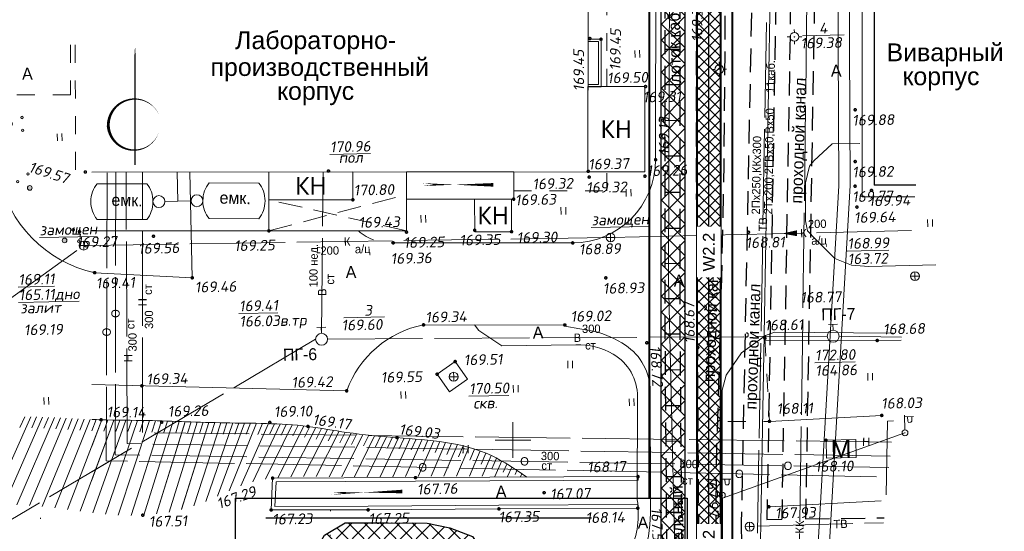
# Model space of a CAD drawing. Header units: millimetres. Extents: x 528565 to 529698, y -48331 to -46821.
# Tile 11 of 53: x 528760 to 528842, y -47313 to -47270. Entities that reach past the tile are written whole.
import ezdxf
from ezdxf.enums import TextEntityAlignment as Align

# ---------------------------------------------------------------- set-up
doc = ezdxf.new("R2010")
doc.units = ezdxf.units.MM
for name, pattern in [('DASHED2', [9.525, 6.35, -3.175]), ('LU023', [3, 2, -1]), ('LU024', [3, 1.5, -1.5]), ('LU1962', [2.1, 0.1, -2]), ('LU197', [9, 8, -1])]:
    doc.linetypes.add(name, pattern=pattern)
for name, color, linetype, lineweight in [('!ПОС_ограждение', 40, 'DASHED2', 40), ('!ПОС_траншея', 42, 'Continuous', 40), ('02 План', 7, 'Continuous', 25), ('_ПР_КЛ_10', 10, 'ОПС_W2', 30), ('ELEKTROSET_', 6, 'LU1191', 9), ('KANALIZACIA', 1, 'LU197', 13), ('MATERIALOPROWOD', 7, 'LU197', 13), ('OTMETKI', 7, 'Continuous', 13), ('setka', 5, 'Continuous', 0), ('TEXT', 7, 'Continuous', 13), ('TOPOGRAFIA', 7, 'Continuous', 13), ('WODOPROWOD', 150, 'LU197', 13), ('ZDANIA', 7, 'Continuous', 15), ('ГП ГП', 10, 'ОПС_W2', 30), ('Уличн.ограждение', 172, 'FENCELINE1', 50)]:
    doc.layers.add(name, color=color, linetype=linetype, lineweight=lineweight)
doc.layers.add('A_SEVER', color=7, linetype='Continuous')
doc.layers.add('Проходные каналы', color=7, linetype='Continuous')
doc.styles.add('R-131', font='trebuc.ttf')
doc.styles.add('SIMPLEX', font='arial.ttf')
doc.styles.add('SIMPLEX_K', font='txt')
doc.styles.get("Standard").update_dxf_attribs({"font": 'arial.ttf'})
doc.styles.add('Standard_k', font='simplex.shx', dxfattribs={"oblique": 10})
doc.styles.add('ОПС', font='arial.ttf')
doc.linetypes.add('FENCELINE1', pattern='A,6.35,-2.54,[133,ltypeshp.shx,S=2.54,R=0,X=-2.54,Y=0],-2.54,25.4', length=36.83)
doc.linetypes.add('g5_474_2b', pattern='A,1,-0.25,[33,GUGK_2005.shx,S=1,R=0,X=0,Y=0],-0.25,1', length=2.5)
doc.linetypes.add('LU1191', pattern='A,1,-2,0.29,[131,ltypeshp01.shx,S=1.3,R=180,X=0.923,Y=0.65],0.29,[131,ltypeshp01.shx,S=1.3,R=180,X=1.3,Y=0.65],5,[131,ltypeshp01.shx,S=1.3,R=0,X=-1.3,Y=-0.65],0.58,[131,ltypeshp01.shx,S=1.3,R=0,X=-1.3,Y=-0.65],-2,3', length=14.16)
doc.linetypes.add('LU1193', pattern='A,1,-2,[131,ltypeshp01.shx,S=1.3,R=180,X=1.3,Y=0.65],6,[131,ltypeshp01.shx,S=1.3,R=0,X=-1.3,Y=-0.65],-2,3', length=14)
doc.linetypes.add('LUTT008aa', pattern='A,2,[133,ltypeshp.shx,S=0.5,R=0,X=-1,Y=0],0,[130,ltypeshp.shx,S=0.5,R=0,X=-0.5,Y=0.5],-0.001,["*",Standard,S=1,R=0,X=-0.831,Y=-0.5],2', length=4.001)
doc.linetypes.add('ОПС_W2', pattern='A,10,-0.5,["W2",ОПС,S=1,R=0,X=0,Y=-0.5],-2.5', length=13)

# ---------------------------------------------------------------- blocks, each defined once
blk = doc.blocks.new('TSO_blok')
at = {"color": 0, "linetype": 'Continuous', "lineweight": 15}
for p, q in [((-0.75, 0), (-1.25, 0)), ((0, 0.75), (0, 1.25)), ((0, -0.75), (0, -1.25)), ((0.75, 0), (1.25, 0))]:
    blk.add_line(p, q, dxfattribs=at)
at = {"color": 0, "linetype": 'Continuous', "lineweight": 15, "const_width": 0.075}
blk.add_lwpolyline([(-0.0875, 0, 1), (0.0875, 0, 1)], format="xyb", close=True, dxfattribs=at)
at = {"color": 0, "linetype": 'Continuous', "lineweight": 15}
blk.add_circle((0, 0), 0.75, dxfattribs=at)
blk = doc.blocks.new('Pk_blok')
at = {"color": 0, "linetype": 'Continuous', "lineweight": 13, "const_width": 0.25}
blk.add_lwpolyline([(-0.175, 0, 1), (0.175, 0, 1)], format="xyb", close=True, dxfattribs=at)
blk = doc.blocks.new('PG_blok')
at = {"color": 0, "linetype": 'Continuous', "lineweight": 13}
for p, q in [((-0.75, 2), (0.75, 2)), ((0, 1), (0, 2))]:
    blk.add_line(p, q, dxfattribs=at)
blk.add_circle((0, 0), 1, dxfattribs=at)
blk = doc.blocks.new('KK_blok')
at = {"color": 0, "linetype": 'Continuous', "lineweight": 13}
for q in [(-0.75, 0), (0, 0.75), (0, -0.75), (0.75, 0)]:
    blk.add_line((0, 0), q, dxfattribs=at)
blk.add_circle((0, 0), 0.75, dxfattribs=at)
blk = doc.blocks.new('BSTB_blok')
at = {"color": 0, "linetype": 'Continuous', "lineweight": 13, "const_width": 0.095}
blk.add_lwpolyline([(-0.0525, 0, 1), (0.0525, 0, 1)], format="xyb", close=True, dxfattribs=at)
at = {"color": 0, "linetype": 'Continuous', "lineweight": 13}
blk.add_circle((0, 0), 0.5, dxfattribs=at)
blk = doc.blocks.new('U1101')
for p, q in [((0, 0.45), (0, 2.95)), ((0, 2.7), (1.5, 2.7)), ((0.5, 2.7), (0.5, 1.95)), ((0.5, 1.95), (0.65, 1.75)), ((0.65, 1.75), (1, 1.75)), ((1, 1.75), (1.2, 1.95)), ((1.2, 1.95), (1.2, 2.7))]:
    blk.add_line(p, q)
blk = doc.blocks.new('U401t')
at = {"layer": 'TOPOGRAFIA'}
for p, q in [((-0.4, 0), (-0.4, 1.2)), ((0.4, 0), (0.4, 1.2))]:
    blk.add_line(p, q, dxfattribs=at)
blk = doc.blocks.new('U095')
at = {"layer": 'TOPOGRAFIA'}
blk.add_lwpolyline([(1, -2.25), (9, -2.25, 0.444444), (9, 2.25), (1, 2.25, 0.444444)], format="xyb", close=True, dxfattribs=at)
blk = doc.blocks.new('Setka_blok')
at = {"color": 0, "linetype": 'Continuous', "lineweight": 0}
for p, q in [((0, -3), (0, 3)), ((-3, 0), (3, 0))]:
    blk.add_line(p, q, dxfattribs=at)
blk = doc.blocks.new('GC_SEVER1')
at = {"layer": 'ГП ГП', "color": 0, "linetype": 'ByBlock', "lineweight": 0}
for points in [[(0, 0, 0.5, 0.5, 0), (0, 25, 2, 0, 0), (0, 40, 0, 0, 0)], [(7, 22, 0, 0, 0), (8, 17, 0, 1, 0.8179), (-9, 13, 1, 0, 0.8179), (8, 11, 0, 0, 0)]]:
    blk.add_lwpolyline(points, format="xyseb", dxfattribs=at)
blk = doc.blocks.new('A$C7B8D562C')
at = {"layer": 'ELEKTROSET_', "flags": 128}
for points in [[(65.745, 166.427), (65.698, 140.753), (65.19, 91.475), (64.094, 29.688), (71.889, 29.902)], [(68.559, 0.442), (68.36, 25.937), (70.856, 69.126), (70.729, 92.776), (69.746, 154.045)], [(69.508, 0.442), (69.309, 25.972), (71.805, 69.16), (71.678, 92.81), (70.695, 154.08)]]:
    blk.add_lwpolyline(points, dxfattribs=at)
blk.add_lwpolyline([(8.017, 7.127), (42.803, 6.855, 0.359703), (57.245, 17.965), (57.288, 28.745), (56.536, 61.276), (56.686, 111.972), (56.584, 152.796), (56.3, 156.155), (73.839, 156.515)], format="xyb", dxfattribs=at)
at = {"layer": 'ELEKTROSET_', "linetype": 'LU1193', "flags": 128}
blk.add_lwpolyline([(60.932, 4.531), (61.051, 42.837), (76.409, 48.341)], dxfattribs=at)
at = {"layer": 'KANALIZACIA'}
for p, q in [((51.273, 64.769), (7.723, 64.103)), ((76.962, 65.357), (51.648, 64.775))]:
    blk.add_line(p, q, dxfattribs=at)
at = {"layer": 'KANALIZACIA', "flags": 128}
blk.add_lwpolyline([(68.58, 147.857), (68.404, 104.992), (67.886, 62.784), (67.22, 18.04), (67.324, 0.442)], dxfattribs=at)
at = {"layer": 'KANALIZACIA', "linetype": 'Continuous'}
blk.add_lwpolyline([(67.336, 65.133, 0.5, 0, 0), (66.086, 65.109, 0, 0, 0), (67.436, 65.135, 0, 0, 0)], format="xyseb", dxfattribs=at)
at = {"layer": 'MATERIALOPROWOD'}
for p, q in [((12.3, 48.356), (12.286, 70.297)), ((75.262, 47.562), (12.3, 48.356)), ((75.149, 46.379), (11.014, 47.434))]:
    blk.add_line(p, q, dxfattribs=at)
at = {"layer": 'MATERIALOPROWOD', "flags": 128}
for points in [[(9.308, 70.204), (9.234, 45.989), (74.982, 44.629)], [(75.058, 45.427), (9.997, 46.499), (10.047, 70.253)], [(11.014, 47.434), (10.903, 70.232)]]:
    blk.add_lwpolyline(points, dxfattribs=at)
at = {"layer": 'TOPOGRAFIA'}
for p, q in [((15.27, 67.831), (15.219, 70.28)), ((16.369, 67.853), (14.17, 67.808)), ((8.881, 49.434), (8.017, 47.178)), ((9.881, 49.412), (8.017, 44.359)), ((8.382, 49.45), (8.018, 48.519)), ((10.881, 49.399), (8.118, 41.615)), ((9.381, 49.422), (9.029, 48.486)), ((11.881, 49.387), (9.185, 41.503)), ((10.381, 49.405), (10.041, 48.464)), ((12.881, 49.37), (10.255, 41.423)), ((11.381, 49.393), (11.052, 48.449)), ((13.88, 49.345), (11.327, 41.391)), ((12.381, 49.38), (12.062, 48.432)), ((14.88, 49.314), (12.399, 41.417)), ((13.381, 49.359), (13.071, 48.408)), ((15.879, 49.279), (13.468, 41.511)), ((14.38, 49.33), (14.078, 48.377)), ((16.879, 49.243), (14.528, 41.673)), ((15.38, 49.296), (15.082, 48.342)), ((17.878, 49.211), (15.576, 41.903)), ((16.379, 49.261), (16.083, 48.306)), ((18.878, 49.185), (16.606, 42.201)), ((17.378, 49.227), (17.08, 48.272)), ((19.878, 49.167), (17.614, 42.568)), ((18.378, 49.197), (18.073, 48.245)), ((20.878, 49.155), (18.597, 42.999)), ((19.378, 49.175), (19.061, 48.226)), ((21.878, 49.14), (19.569, 43.452)), ((20.378, 49.161), (20.042, 48.219)), ((22.877, 49.117), (20.554, 43.877)), ((21.378, 49.148), (21.016, 48.216)), ((23.877, 49.077), (21.571, 44.219)), ((22.378, 49.13), (21.987, 48.21)), ((24.874, 49.014), (22.62, 44.44)), ((23.377, 49.1), (22.96, 48.191)), ((25.87, 48.919), (23.685, 44.569)), ((24.376, 49.049), (23.94, 48.149)), ((25.373, 48.971), (24.927, 48.076)), ((26.366, 48.858), (25.916, 47.966)), ((26.861, 48.788), (24.755, 44.637)), ((27.849, 48.631), (25.828, 44.66)), ((28.835, 48.468), (26.901, 44.656)), ((27.355, 48.711), (26.902, 47.82)), ((28.342, 48.549), (27.889, 47.657)), ((29.824, 48.32), (27.974, 44.641)), ((29.329, 48.391), (28.878, 47.498)), ((30.817, 48.197), (29.046, 44.63)), ((30.32, 48.255), (29.873, 47.361)), ((31.812, 48.095), (30.119, 44.626)), ((31.314, 48.144), (30.872, 47.247)), ((32.31, 48.05), (31.875, 47.15)), ((32.808, 48.008), (31.192, 44.628)), ((33.805, 47.93), (32.265, 44.634)), ((33.306, 47.969), (32.879, 47.064)), ((34.802, 47.853), (33.338, 44.643)), ((34.303, 47.892), (33.884, 46.984)), ((35.798, 47.768), (34.411, 44.655)), ((35.3, 47.812), (34.889, 46.901)), ((36.793, 47.662), (35.483, 44.668)), ((36.296, 47.718), (35.892, 46.803)), ((37.783, 47.526), (36.556, 44.68)), ((37.289, 47.599), (36.89, 46.681)), ((38.767, 47.347), (37.629, 44.691)), ((38.276, 47.442), (37.881, 46.524)), ((39.255, 47.237), (38.861, 46.318)), ((39.739, 47.113), (38.702, 44.697)), ((40.692, 46.811), (39.775, 44.697)), ((40.219, 46.971), (39.822, 46.053)), ((41.159, 46.632), (40.758, 45.716)), ((41.617, 46.432), (40.848, 44.689)), ((42.065, 46.21), (41.658, 45.297)), ((42.504, 45.97), (41.92, 44.673)), ((42.934, 45.716), (42.626, 45.034)), ((43.357, 45.449), (42.993, 44.651)), ((43.775, 45.175), (43.616, 44.828)), ((44.189, 44.895), (44.066, 44.625)), ((53.958, 44.657), (53.959, 44.357)), ((53.941, 41.998), (53.94, 42.298))]:
    blk.add_line(p, q, dxfattribs=at)
for points, format in [([(55.486, 103.673), (55.486, 103.673), (55.439, 71.319, -0.411977), (48.471, 64.318), (33.376, 64.323)], "xyb"), ([(8.017, 61.874, 0.006254), (8.273, 61.815), (16.476, 61.384), (16.276, 70.281)], "xyb"), ([(47.888, 57.399), (35.924, 57.423, 0.262663), (29.459, 51.873), (8.017, 52.417)], "xyb"), ([(43.644, 32.815), (42.623, 32.837), (42.597, 35.74), (48.227, 35.871), (49.792, 35.948, 0.286424), (53.342, 38.412, 0.139024), (53.9, 42.688), (53.918, 51.372, 0.266229), (51.87, 54.964, 0.144105), (48.732, 55.752), (42.505, 55.654), (40.578, 56.945), (40.222, 57.414)], "xyb"), ([(43.651, 32.815), (43.667, 34.366), (44.775, 34.699), (50.103, 34.774, 0.2139), (52.902, 36.077, 0.062848), (54.637, 38.679, 0.067734), (55.011, 42.536), (54.982, 51.853, 0.25009), (52.907, 55.713, 0.081568), (50.332, 56.877), (47.804, 57.327)], "xyb"), ([(61.024, 49.252), (61.012, 36.037, 0.192971), (62.102, 33.309), (71.083, 30.136)], "xyb"), ([(34.137, 43.402, 0.3, 0.05, 0), (31.434, 43.331, 0.6, 0, 0), (29.139, 43.27, 0, 0, 0)], "xyseb")]:
    blk.add_lwpolyline(points, format=format, dxfattribs=at)
at = {"layer": 'TOPOGRAFIA', "linetype": 'LU024'}
for points in [[(51.334, 77.473), (51.327, 89.542)], [(43.503, 68.695), (51.338, 68.699), (51.337, 70.299)]]:
    blk.add_lwpolyline(points, dxfattribs=at)
at = {"layer": 'TOPOGRAFIA', "flags": 128}
for points in [[(72.817, 88.08), (72.804, 68.191)], [(77.232, 68.186), (72.804, 68.192)], [(75.432, 49.337), (74.946, 49.32), (74.838, 43.122)]]:
    blk.add_lwpolyline(points, dxfattribs=at)
at = {"layer": 'TOPOGRAFIA', "lineweight": 30, "flags": 128}
for points in [[(73.816, 87.079), (73.805, 69.19)], [(77.327, 69.185), (73.805, 69.19)]]:
    blk.add_lwpolyline(points, dxfattribs=at)
at = {"layer": 'TOPOGRAFIA'}
for points in [[(49.731, 81.456), (50.846, 81.456), (50.848, 77.456), (49.734, 77.456)], [(49.732, 81.256), (50.646, 81.256), (50.648, 77.656), (49.733, 77.656)], [(78.995, 62.465), (73.373, 62.326), (71.913, 62.453), (70.506, 63.019), (68.886, 64.636), (68.197, 65.343), (68.055, 66.186), (68.043, 69.361), (68.39, 70.781), (68.742, 71.228), (70.285, 72.661), (72.61, 72.678)], [(61.024, 49.277), (61.038, 51.919), (61.382, 53.204), (62.668, 55.083), (64.689, 56.533), (65.429, 56.81), (75.42, 56.728)], [(76.082, 56.148), (74.076, 56.111), (64.64, 56.074)], [(53.941, 41.998), (42.265, 41.941), (31.26, 41.856), (23.111, 41.847), (23.232, 44.523), (35.246, 44.567), (53.958, 44.657)], [(53.94, 42.298), (42.263, 42.241), (31.259, 42.156), (23.425, 42.147), (23.519, 44.224), (35.247, 44.267), (53.959, 44.357)]]:
    blk.add_lwpolyline(points, dxfattribs=at)
for points in [[(22.92, 65.333), (22.917, 70.284), (34.484, 70.29), (34.486, 65.339)], [(43.503, 68.001), (43.502, 70.295), (34.484, 70.29), (34.485, 67.996)], [(38.584, 54.337), (37.065, 53.273), (38.098, 51.799), (39.617, 52.863)]]:
    blk.add_lwpolyline(points, close=True, dxfattribs=at)
at = {"layer": 'TOPOGRAFIA', "linetype": 'LUTT008aa', "lineweight": 20}
blk.add_lwpolyline([(8.017, 65.326), (22.92, 65.333)], dxfattribs=at)
at = {"layer": 'TOPOGRAFIA', "linetype": 'LU024'}
blk.add_lwpolyline([(33.376, 64.323, -0.195816), (30.442, 65.337, -0.195816)], format="xyb", dxfattribs=at)
at = {"layer": 'TOPOGRAFIA', "linetype": 'LU024', "flags": 128}
blk.add_lwpolyline([(64.628, 56.294), (65.014, 49.305), (61.024, 49.277)], dxfattribs=at)
at = {"layer": 'TOPOGRAFIA', "linetype": 'LUTT008aa', "lineweight": 20, "flags": 128}
for points in [[(74.454, 49.803), (65.014, 49.305)], [(64.963, 42.12), (74.403, 42.618)]]:
    blk.add_lwpolyline(points, dxfattribs=at)
at = {"layer": 'TOPOGRAFIA', "linetype": 'LU1962', "lineweight": 20}
blk.add_lwpolyline([(28.087, 41.852), (28.052, 31.164), (28.052, 31.164)], dxfattribs=at)
at = {"layer": 'TOPOGRAFIA'}
for centre in [(13.67, 67.798), (16.869, 67.863)]:
    blk.add_circle(centre, 0.5, dxfattribs=at)
blk.add_open_spline([(44.602, 44.612), (43.64, 45.273), (40.433, 47.477), (34.936, 47.824), (29.775, 48.257), (24.993, 49.191), (19.368, 49.097), (13.582, 49.4), (9.844, 49.398), (8.28, 49.454), (8.017, 49.464)], degree=3, knots=[0, 0, 0, 0, 3.466281, 11.562768, 15.805545, 19.114148, 26.122523, 32.599197, 36.519183, 37.311915, 37.311915, 37.311915, 37.311915], dxfattribs=at)
at = {"layer": 'WODOPROWOD'}
for p, q in [((64.923, 91.877), (64.006, 39.888)), ((27.352, 56.716), (27.485, 70.286)), ((27.847, 56.219), (69.868, 56.467)), ((70.868, 56.463), (76.106, 56.393)), ((26.847, 56.214), (8.017, 45.057)), ((64.016, 40.486), (74.613, 40.769))]:
    blk.add_line(p, q, dxfattribs=at)
at = {"layer": 'ZDANIA'}
blk.add_lwpolyline([(8.017, 70.277), (49.737, 70.298), (49.945, 166.427)], dxfattribs=at)
for points in [[(49.737, 70.298), (54.529, 70.301), (54.525, 77.474), (49.734, 77.472)], [(29.979, 67.949), (29.978, 70.288), (22.917, 70.284), (22.918, 67.946)], [(43.321, 65.263), (43.32, 68), (40.222, 67.999), (40.224, 65.261)], [(69.803, 46.214), (69.772, 47.714), (72.271, 47.765), (72.302, 46.265)]]:
    blk.add_lwpolyline(points, close=True, dxfattribs=at)
at = {"layer": 'ZDANIA', "lineweight": 13}
blk.add_lwpolyline([(41.789, 69.205, 0.3, 0.05, 0), (39.084, 69.215, 0.6, 0, 0), (36.789, 69.224, 0, 0, 0)], format="xyseb", dxfattribs=at)
at = {"layer": 'ZDANIA', "linetype": 'LU023', "flags": 128}
for points in [[(34.486, 65.339), (22.918, 67.946)], [(22.92, 65.333), (34.485, 68.398)]]:
    blk.add_lwpolyline(points, dxfattribs=at)
at = {"layer": 'Проходные каналы', "linetype": 'LU023'}
for p, q in [((63.675, 92.673), (62.644, 40.815)), ((65.647, 90.709), (64.796, 41.05)), ((66.898, 90.732), (66.047, 41.073)), ((68.899, 90.77), (68.048, 41.111)), ((62.644, 40.815), (62.943, 0.442)), ((64.796, 41.05), (66.047, 41.073)), ((68.048, 41.111), (74.653, 41.184))]:
    blk.add_line(p, q, dxfattribs=at)
at = {"layer": 'Проходные каналы', "linetype": 'LU023', "flags": 128}
for points in [[(59.355, 0.442), (59.155, 28.238), (59.04, 45.183), (58.891, 67.426), (58.879, 83.173), (58.891, 97.739), (58.919, 105.614), (58.945, 131.654), (59.029, 146.873)], [(60.809, 0.442), (60.763, 9.204), (60.653, 23.684), (60.517, 41.487), (60.58, 46.838), (60.951, 58.948), (61.2, 70.909), (61.341, 89.209), (61.553, 113.565), (61.718, 138.541), (61.772, 146.857)], [(56.404, 23.211), (56.384, 38.925), (56.245, 57.198), (56.238, 90.714), (56.275, 121.457), (56.309, 134.722)], [(57.668, 23.174), (57.647, 38.888), (57.509, 57.161), (57.502, 90.677), (57.538, 121.42), (57.573, 134.685)], [(56.254, 80.624), (57.504, 80.632)], [(56.247, 77.65), (57.504, 77.658)], [(56.255, 74.633), (57.505, 74.641)], [(56.25, 71.642), (57.506, 71.65)], [(56.264, 68.591), (57.506, 68.599)], [(56.247, 65.565), (57.507, 65.573)], [(56.246, 62.596), (57.508, 62.604)], [(56.241, 59.641), (57.508, 59.648)], [(56.263, 56.664), (57.512, 56.672)], [(56.276, 53.653), (57.535, 53.661)], [(56.307, 50.643), (57.558, 50.651)], [(56.327, 47.65), (57.581, 47.658)], [(56.347, 44.651), (57.604, 44.659)], [(56.387, 41.667), (57.626, 41.675)]]:
    blk.add_lwpolyline(points, dxfattribs=at)
at = {"layer": 'A_SEVER', "linetype": 'ByBlock', "lineweight": 0, "xscale": 0.2499999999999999, "yscale": 0.2499999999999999, "zscale": 0.2499999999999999, "rotation": 0.0002104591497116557}
blk.add_blockref('GC_SEVER1', (11.663, 70.88), dxfattribs=at)
at = {"layer": 'OTMETKI', "linetype": 'Continuous'}
for p, xscale, yscale, zscale, rotation in [((49.914, 81.514), 0.50000486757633, 0.50000486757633, 0.50000486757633, 1.173488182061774), ((50.846, 81.456), 0.50000486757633, 0.50000486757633, 0.50000486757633, 1.173488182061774), ((54.593, 77.474), 0.5000048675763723, 0.5000048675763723, 0.5000048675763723, 250.9950757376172), ((72.221, 75.52), 0.5000048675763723, 0.5000048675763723, 0.5000048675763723, 250.9950757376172), ((55.439, 71.319), 0.50000486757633, 0.50000486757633, 0.50000486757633, 1.173488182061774), ((72.221, 71.165), 0.5000048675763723, 0.5000048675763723, 0.5000048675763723, 250.9950757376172), ((27.929, 70.369), 0.50000486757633, 0.50000486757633, 0.50000486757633, 1.173488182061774), ((49.773, 70.344), 0.50000486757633, 0.50000486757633, 0.50000486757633, 1.173488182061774), ((49.854, 69.86), 0.5000048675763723, 0.5000048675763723, 0.5000048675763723, 250.9950757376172), ((54.542, 69.934), 0.5000048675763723, 0.5000048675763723, 0.5000048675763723, 250.9950757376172), ((72.212, 69.094), 0.5000048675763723, 0.5000048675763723, 0.5000048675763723, 250.9950757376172), ((73.593, 68.74), 0.5000048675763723, 0.5000048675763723, 0.5000048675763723, 250.9950757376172), ((29.979, 67.949), 0.5000048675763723, 0.5000048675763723, 0.5000048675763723, 250.9950757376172), ((43.503, 68.001), 0.5000048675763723, 0.5000048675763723, 0.5000048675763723, 250.9950757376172), ((72.367, 67.335), 0.5000048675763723, 0.5000048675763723, 0.5000048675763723, 250.9950757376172), ((22.92, 65.333), 0.5000048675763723, 0.5000048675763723, 0.5000048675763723, 250.9950757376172), ((34.486, 65.231), 0.5000048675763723, 0.5000048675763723, 0.5000048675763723, 250.9950757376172), ((40.224, 65.389), 0.5000048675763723, 0.5000048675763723, 0.5000048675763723, 250.9950757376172), ((43.321, 65.263), 0.5000048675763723, 0.5000048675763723, 0.5000048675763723, 250.9950757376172), ((13.213, 64.879), 0.50000486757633, 0.50000486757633, 0.50000486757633, 1.173488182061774), ((63.245, 65.216), 0.5000048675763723, 0.5000048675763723, 0.5000048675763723, 250.9950757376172), ((33.376, 64.323), 0.50000486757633, 0.50000486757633, 0.50000486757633, 1.173488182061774), ((48.471, 64.318), 0.50000486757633, 0.50000486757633, 0.50000486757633, 1.173488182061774), ((8.273, 61.815), 0.50000486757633, 0.50000486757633, 0.50000486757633, 1.173488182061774), ((16.476, 61.384), 0.50000486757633, 0.50000486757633, 0.50000486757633, 1.173488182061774), ((51.25, 61.376), 0.5000048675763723, 0.5000048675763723, 0.5000048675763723, 250.9950757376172), ((35.924, 57.423), 0.50000486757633, 0.50000486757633, 0.50000486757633, 1.173488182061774), ((47.802, 57.415), 0.50000486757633, 0.50000486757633, 0.50000486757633, 1.173488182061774), ((64.628, 56.294), 0.50000486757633, 0.50000486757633, 0.50000486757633, 1.173488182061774), ((54.694, 55.916), 0.50000486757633, 0.50000486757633, 0.50000486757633, 1.173488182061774), ((58.985, 55.514), 0.50000486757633, 0.50000486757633, 0.50000486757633, 1.173488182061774), ((74.076, 56.111), 0.50000486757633, 0.50000486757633, 0.50000486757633, 1.173488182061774), ((38.584, 54.337), 0.50000486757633, 0.50000486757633, 0.50000486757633, 1.173488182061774), ((37.065, 53.273), 0.50000486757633, 0.50000486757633, 0.50000486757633, 1.173488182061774), ((12.239, 52.293), 0.50000486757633, 0.50000486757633, 0.50000486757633, 1.173488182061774), ((29.459, 51.873), 0.50000486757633, 0.50000486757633, 0.50000486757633, 1.173488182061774), ((74.454, 49.803), 0.50000486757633, 0.50000486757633, 0.50000486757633, 1.173488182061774), ((8.806, 49.437), 0.50000486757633, 0.50000486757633, 0.50000486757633, 1.173488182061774), ((13.906, 49.239), 0.50000486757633, 0.50000486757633, 0.50000486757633, 1.173488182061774), ((22.995, 49.215), 0.50000486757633, 0.50000486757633, 0.50000486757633, 1.173488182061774), ((26.201, 48.88), 0.50000486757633, 0.50000486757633, 0.50000486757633, 1.173488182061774), ((65.014, 49.305), 0.50000486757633, 0.50000486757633, 0.50000486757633, 1.173488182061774), ((33.691, 47.939), 0.50000486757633, 0.50000486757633, 0.50000486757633, 1.173488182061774), ((69.772, 47.714), 0.50000486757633, 0.50000486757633, 0.50000486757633, 1.173488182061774), ((35.246, 44.567), 0.50000486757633, 0.50000486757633, 0.50000486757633, 1.173488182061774), ((53.958, 44.657), 0.50000486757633, 0.50000486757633, 0.50000486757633, 1.173488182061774), ((23.232, 44.523), 0.50000486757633, 0.50000486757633, 0.50000486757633, 1.173488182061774), ((46.064, 43.304), 0.50000486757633, 0.50000486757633, 0.50000486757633, 1.173488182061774), ((64.963, 42.12), 0.50000486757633, 0.50000486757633, 0.50000486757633, 1.173488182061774), ((12.312, 41.413), 0.50000486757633, 0.50000486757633, 0.50000486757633, 1.173488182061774), ((23.111, 41.847), 0.50000486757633, 0.50000486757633, 0.50000486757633, 1.173488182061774), ((31.26, 41.856), 0.50000486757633, 0.50000486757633, 0.50000486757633, 1.173488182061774), ((42.265, 41.941), 0.50000486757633, 0.50000486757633, 0.50000486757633, 1.173488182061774), ((53.941, 41.998), 0.50000486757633, 0.50000486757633, 0.50000486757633, 1.173488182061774)]:
    blk.add_blockref('Pk_blok', p, dxfattribs=dict(at, xscale=xscale, yscale=yscale, zscale=zscale, rotation=rotation))
at = {"layer": 'setka', "lineweight": -2, "xscale": 0.5, "yscale": 0.5, "zscale": 0.5}
blk.add_blockref('Setka_blok', (43.434, 47.728), dxfattribs=at)
at = {"layer": 'TOPOGRAFIA', "linetype": 'Continuous', "xscale": 0.50000486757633, "yscale": 0.50000486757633, "zscale": 0.50000486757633, "rotation": 1.173488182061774}
for name, p in [('TSO_blok', (67.114, 81.658)), ('TSO_blok', (60.783, 78.917)), ('KK_blok', (51.648, 64.774)), ('KK_blok', (77.246, 61.522)), ('PG_blok', (27.347, 56.216)), ('PG_blok', (70.368, 56.47)), ('KK_blok', (38.458, 53.055)), ('BSTB_blok', (76.409, 48.341)), ('BSTB_blok', (61.046, 43.087)), ('KK_blok', (63.346, 40.45))]:
    blk.add_blockref(name, p, dxfattribs=at)
at = {"layer": 'TOPOGRAFIA'}
for name, p, xscale, yscale, zscale, rotation in [('U401t', (53.908, 79.925), 0.50000486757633, 0.50000486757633, 0.50000486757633, 1.173488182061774), ('U095', (7.947, 67.799), 0.5223094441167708, 0.6666731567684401, 1.00000973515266, 359.8734507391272), ('U095', (17.369, 67.867), 0.5223094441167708, 0.6666731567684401, 1.00000973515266, 359.8734507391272), ('U401t', (53.174, 68.237), 0.50000486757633, 0.50000486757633, 0.50000486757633, 1.173488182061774), ('U401t', (47.688, 66.719), 0.50000486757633, 0.50000486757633, 0.50000486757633, 1.173488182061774), ('U401t', (35.91, 66.045), 0.50000486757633, 0.50000486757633, 0.50000486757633, 1.173488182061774), ('U401t', (78.526, 65.688), 0.50000486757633, 0.50000486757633, 0.50000486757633, 1.173488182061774), ('U401t', (48.257, 53.788), 0.50000486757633, 0.50000486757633, 0.50000486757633, 1.173488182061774), ('U401t', (73.484, 52.76), 0.50000486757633, 0.50000486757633, 0.50000486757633, 1.173488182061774), ('U401t', (43.679, 51.75), 0.50000486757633, 0.50000486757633, 0.50000486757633, 1.173488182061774), ('U401t', (34.23, 51.22), 0.50000486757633, 0.50000486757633, 0.50000486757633, 1.173488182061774), ('U401t', (53.429, 50.614), 0.50000486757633, 0.50000486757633, 0.50000486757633, 1.173488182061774), ('U1101', (76.409, 48.341), 0.50000486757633, 0.50000486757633, 0.50000486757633, 1.173488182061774), ('U1101', (61.046, 43.087), 0.50000486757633, 0.50000486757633, 0.50000486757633, 1.173488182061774)]:
    blk.add_blockref(name, p, dxfattribs=dict(at, xscale=xscale, yscale=yscale, zscale=zscale, rotation=rotation))
at = {"layer": 'ELEKTROSET_', "linetype": 'Continuous', "lineweight": 13, "style": 'SIMPLEX_K'}
blk.add_text('11каб.', height=0.7, rotation=88.9894, dxfattribs=at).set_placement((65.425, 76.933))
at = {"layer": 'KANALIZACIA', "linetype": 'Continuous', "lineweight": 13, "style": 'SIMPLEX_K'}
for s, rotation, p in [('200', 1.31793, (68.256, 65.553)), ('а/ц', 1.31793, (68.535, 64.161)), ('200', 0.87605, (27.26, 63.315)), ('а/ц', 0.87605, (30.156, 63.444))]:
    blk.add_text(s, height=0.7, rotation=rotation, dxfattribs=at).set_placement(p)
for s, rotation, p in [('К', 1.31793, (67.87, 65.148)), ('К', 0.87605, (29.498, 64.436)), ('КК', 89.1466, (67.553, 40.412))]:
    blk.add_text(s, height=0.7, rotation=rotation, dxfattribs=at).set_placement(p, align=Align.MIDDLE)
at = {"layer": 'KANALIZACIA', "linetype": 'Continuous', "lineweight": 13, "style": 'Standard_k', "oblique": 10}
blk.add_text('163.72', height=0.9, rotation=1.17349, dxfattribs=at).set_placement((71.603, 62.517))
at = {"layer": 'MATERIALOPROWOD', "linetype": 'Continuous', "lineweight": 13, "style": 'SIMPLEX_K'}
for s, rotation, p in [('ст', 90.03726, (13.089, 59.945)), ('ст', 90.28029, (11.614, 57.059)), ('300', 90.03726, (13.184, 57.079)), ('300', 90.28029, (11.8, 55.187)), ('300', 359.05581, (45.783, 46.051)), ('ст', 359.05581, (45.824, 45.241)), ('300', 358.81498, (57.437, 45.388)), ('ст', 358.81498, (57.655, 43.985))]:
    blk.add_text(s, height=0.7, rotation=rotation, dxfattribs=at).set_placement(p)
for s, rotation, p in [('Н', 90.03726, (12.293, 59.326)), ('О', 89.87896, (10.022, 58.376)), ('О', 89.82377, (9.273, 56.816)), ('Н', 90.28029, (11.086, 54.625)), ('Н', 359.27752, (73.15, 47.588)), ('Н', 359.0578, (39.465, 46.966)), ('О', 359.05581, (44.413, 45.941)), ('О', 358.81498, (35.854, 45.438)), ('О', 359.05581, (66.565, 45.567)), ('О', 358.81498, (62.474, 44.887))]:
    blk.add_text(s, height=0.7, rotation=rotation, dxfattribs=at).set_placement(p, align=Align.MIDDLE)
at = {"layer": 'OTMETKI', "style": 'Standard_k', "oblique": 10}
for s, rotation, p in [('169.38', 89.65143, (58.476, 81.246)), ('4', 1.17349, (69.174, 82.831)), ('169.45', 89.12634, (51.579, 78.838)), ('%%o169.38', 1.17349, (67.616, 81.568)), ('169.45', 90.33029, (48.537, 77.085)), ('169.50', 1.17349, (51.344, 78.645)), ('169.31', 1.17349, (54.335, 77.034)), ('169.13', 89.81655, (55.701, 71.684)), ('169.88', 1.17349, (71.964, 75.08)), ('%%u170.96', 1.17349, (28.048, 72.844)), ('пол', 1.17349, (28.776, 71.937)), ('169.37', 1.17349, (49.762, 71.384)), ('169.26', 1.17349, (54.671, 70.832)), ('169.82', 1.17349, (71.963, 70.725)), ('169.32', 1.17349, (45.069, 69.722)), ('170.80', 1.17349, (30.042, 69.202)), ('169.32', 1.17349, (49.597, 69.419)), ('169.77', 1.17349, (71.955, 68.654)), ('169.63', 1.17349, (43.606, 68.375)), ('169.94', 1.17349, (73.336, 68.3)), ('169.43', 1.17349, (30.444, 66.483)), ('%%uзамощен', 1.17349, (50.035, 66.685)), ('169.64', 1.17349, (72.11, 66.895)), ('169.25', 1.17349, (19.974, 64.526)), ('169.25', 1.17349, (34.229, 64.79)), ('169.35', 1.17349, (38.934, 64.991)), ('169.30', 1.17349, (43.747, 65.205)), ('168.81', 1.17349, (62.988, 64.776)), ('%%u168.99', 1.17349, (71.558, 64.712)), ('169.56', 1.17349, (11.908, 64.299)), ('168.89', 1.17349, (48.973, 64.228)), ('169.36', 1.17349, (33.147, 63.449)), ('169.41', 1.17349, (8.358, 61.385)), ('169.46', 1.17349, (16.681, 61.047)), ('168.93', 1.17349, (50.993, 60.936)), ('168.77', 1.17349, (67.594, 60.172)), ('%%u169.41', 1.17349, (20.398, 59.457)), ('3', 1.17349, (30.931, 59.09)), ('168.67', 90.65222, (57.843, 55.874)), ('169.34', 1.17349, (36.068, 58.511)), ('169.02', 1.17349, (48.279, 58.58)), ('%%o169.60', 1.17349, (29.02, 57.843)), ('168.61', 1.17349, (64.579, 57.838)), ('168.68', 1.17349, (74.554, 57.508)), ('168.72', 273.3363, (55.873, 55.698)), ('169.51', 1.17349, (39.295, 54.919)), ('%%u172.80', 1.17349, (68.828, 55.318)), ('169.34', 1.17349, (12.604, 53.309)), ('169.42', 1.17349, (24.805, 53.028)), ('169.55', 1.17349, (32.315, 53.454)), ('%%u170.50', 1.17349, (39.745, 52.504)), ('168.03', 1.17349, (74.393, 51.261)), ('169.14', 359.32734, (9.278, 50.552)), ('169.26', 1.17349, (14.402, 50.597)), ('169.10', 1.17349, (23.323, 50.563)), ('скв.', 1.17349, (40.099, 51.274)), ('168.11', 1.17349, (65.594, 50.813)), ('169.17', 351.96967, (26.665, 49.929)), ('169.03', 353.42642, (33.927, 49.097)), ('168.17', 1.17349, (49.667, 45.902)), ('168.10', 1.17349, (68.818, 45.946)), ('167.29', 19.49981, (18.436, 42.753)), ('167.76', 1.17349, (35.361, 44.04)), ('167.97', 272.429, (60.615, 44.766)), ('167.07', 1.17349, (46.557, 43.633)), ('167.23', 1.17349, (23.192, 41.509)), ('167.25', 1.17349, (31.287, 41.553)), ('167.35', 1.17349, (42.223, 41.695)), ('168.14', 1.17349, (49.542, 41.638)), ('167.58', 272.35561, (55.961, 42.073)), ('167.93', 1.17349, (65.465, 42.03)), ('167.51', 1.17349, (12.814, 41.323))]:
    blk.add_text(s, height=0.9, rotation=rotation, dxfattribs=at).set_placement(p, align=Align.TOP_LEFT)
at = {"layer": 'TEXT', "style": 'SIMPLEX_K'}
for s, height, rotation, p in [('проходной канал', 1.00001, 88.2101, (67.771, 67.618)), ('А', 1, 1.17349, (70.183, 78.299)), ('емк.', 1, 358.86882, (9.672, 67.441)), ('емк.', 1, 358.86882, (18.763, 67.627)), ('проходной канал', 1.00001, 88.2101, (60.41, 52.592)), ('А', 1, 1.17349, (29.385, 61.357)), ('А', 1, 1.17349, (56.969, 60.642)), ('проходной канал', 1.00001, 88.2101, (63.931, 50.284)), ('ПГ-7', 1, 1.17349, (69.378, 57.798)), ('А', 1, 1.17349, (45.118, 56.267)), ('ПГ-6', 1, 1.17349, (24.112, 54.405)), ('А', 1, 1.17349, (42.01, 42.892)), ('А', 1, 1.17349, (53.938, 40.278))]:
    blk.add_text(s, height=height, rotation=rotation, dxfattribs=at).set_placement(p)
at = {"layer": 'WODOPROWOD', "linetype": 'Continuous', "lineweight": 13, "style": 'SIMPLEX_K'}
for s, height, rotation, p in [('2Тх200,2ГВх50,Вх50', 0.70001, 88.9894, (65.24, 66.714)), ('2Пх250,ККх300', 0.70001, 88.9894, (64.208, 66.711)), ('100 нед.', 0.7, 89.44167, (27.004, 60.572)), ('ст', 0.7, 89.44167, (28.404, 60.805)), ('300', 0.7, 0.33841, (49.251, 56.741)), ('ст', 0.7, 0.33841, (49.506, 55.345))]:
    blk.add_text(s, height=height, rotation=rotation, dxfattribs=at).set_placement(p)
for s, rotation, p in [('ТВ', 88.9894, (64.464, 65.883)), ('В', 89.44167, (27.397, 60.172)), ('В', 0.33841, (48.858, 56.343)), ('ТВ', 1.54661, (70.988, 40.674))]:
    blk.add_text(s, height=0.7, rotation=rotation, dxfattribs=at).set_placement(p, align=Align.MIDDLE)
at = {"layer": 'WODOPROWOD', "linetype": 'Continuous', "lineweight": 13, "style": 'Standard_k', "oblique": 10}
for s, p in [('166.03в.тр', (20.443, 57.262)), ('164.86', (68.873, 53.123))]:
    blk.add_text(s, height=0.9, rotation=1.17349, dxfattribs=at).set_placement(p)
at = {"layer": 'ZDANIA', "lineweight": 13, "style": 'SIMPLEX'}
for s, height, rotation, p in [('Лабораторно-', 1.50001, 0.02973, (26.85, 81.379)), ('Виварный', 1.5, 0.05327, (79.78, 80.359)), ('производственный', 1.50001, 0.02973, (27.194, 79.122)), ('корпус', 1.5, 0.05327, (79.437, 78.343)), ('корпус', 1.5, 0.02973, (26.851, 77.107))]:
    blk.add_text(s, height=height, rotation=rotation, dxfattribs=at).set_placement(p, align=Align.MIDDLE_CENTER)
at = {"layer": 'ZDANIA', "lineweight": 13}
for s, rotation, style, p in [('КН', 0.02973, 'R-131', (52.131, 73.886)), ('КН', 0.02973, 'R-131', (26.448, 69.117)), ('КН', 0.02973, 'R-131', (41.772, 66.631)), ('М', 1.17349, 'SIMPLEX', (71.037, 46.989))]:
    blk.add_text(s, height=1.5, rotation=rotation, dxfattribs=dict(at, style=style)).set_placement(p, align=Align.MIDDLE)
at = {"layer": 'Проходные каналы', "style": 'SIMPLEX_K'}
for p in [(57.583, 77.769), (57.931, 33.332)]:
    blk.add_text('лоток кабельный', height=1.00001, rotation=91.23505, dxfattribs=at).set_placement(p)
blk = doc.blocks.new('U400')
h = blk.add_hatch(color=256)
h.paths.add_polyline_path([(-0.4, 0, 1), (0.4, 0, 1)])
h.paths.add_polyline_path([(-2.08, 1.31, 1), (-1.68, 1.31, 1)])
h.paths.add_polyline_path([(-0.22, 2.39, 1), (0.18, 2.39, 1)])
for centre, radius in [((-0.02, 2.39), 0.2), ((-1.88, 1.31), 0.2), ((0, 0), 0.4)]:
    blk.add_circle(centre, radius)

msp = doc.modelspace()

# ---------------------------------------------------------------- hatches: boundary and pattern name
at = {"layer": '!ПОС_траншея', "lineweight": 0}
h = msp.add_hatch(dxfattribs=at)
h.set_pattern_fill('ANSI37', color=256, scale=0.2)
edge = h.paths.add_edge_path()
edge.add_line((528807.572, -47331.703), (528818.581, -47331.703))
edge.add_line((528818.581, -47331.703), (528818.581, -47207.728))
edge.add_line((528818.581, -47207.728), (528816.581, -47207.727))
edge.add_line((528816.581, -47207.727), (528816.581, -47329.703))
edge.add_line((528816.581, -47329.703), (528807.572, -47329.703))
edge.add_line((528807.572, -47331.703), (528807.573, -47329.703))
at = {"layer": '!ПОС_траншея', "lineweight": 0, "true_color": 0xcd2027}
h = msp.add_hatch(dxfattribs=at)
h.set_pattern_fill('ANSI37', color=242, scale=0.2)
edge = h.paths.add_edge_path()
edge.add_line((528818.581, -47209.23), (528818.581, -47208.226))
edge.add_line((528818.581, -47208.226), (528831.5, -47208.226))
edge.add_line((528818.581, -47209.23), (528831.499, -47209.246))
edge.add_line((528831.5, -47208.226), (528831.499, -47209.246))
edge = h.paths.add_edge_path()
edge.add_line((528775.247, -47323.039), (528776.247, -47323.039))
edge.add_line((528775.247, -47323.028), (528775.247, -47324.388))
edge.add_line((528775.247, -47324.388), (528797.271, -47331.787))
edge.add_line((528797.271, -47331.787), (528797.271, -47330.732))
edge.add_line((528797.271, -47330.732), (528776.247, -47323.669))
edge.add_line((528776.247, -47323.669), (528776.247, -47323.028))
h.paths.add_polyline_path([(528807.255, -47339.538), (528808.191, -47339.187), (528815.908, -47359.759), (528814.971, -47360.11)])
h = msp.add_hatch()
h.set_pattern_fill('ANSI37', color=6, scale=0.3)
h.set_pattern_definition([(45, (-0.0129, 0.0273), (-0.673519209, 0.673519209), []), (135, (-0.0129, 0.0273), (-0.673519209, -0.673519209), [])])
h.paths.add_polyline_path([(528808.506, -47328.675), (528808.506, -47326.675), (528813.568, -47326.675), (528813.568, -47204.698), (528828.867, -47204.707), (528828.866, -47206.707), (528815.568, -47206.699), (528815.568, -47328.675)])
h = msp.add_hatch()
h.set_pattern_fill('ANSI37', color=6, scale=0.3)
h.set_pattern_definition([(45, (-177.05475, 2.3339), (-0.673519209, 0.673519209), []), (135, (-177.05475, 2.3339), (-0.673519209, -0.673519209), [])])
h.paths.add_polyline_path([(528784.439, -47314.676), (528785.259, -47313.248), (528787.005, -47312.211), (528790.615, -47312.222), (528793.885, -47312.232), (528795.807, -47312.643), (528797.704, -47313.354), (528798.81, -47314.985), (528799.047, -47317.17), (528797.546, -47318.354), (528794.859, -47319.012), (528792.594, -47319.012), (528787.444, -47318.321), (528784.93, -47317.933), (528784.21, -47317.079)])

# ---------------------------------------------------------------- linework, layer by layer
at = {"layer": '!ПОС_ограждение', "linetype": 'FENCELINE1', "ltscale": 0.1, "flags": 128}
for points in [[(528812.581, -47310.139), (528812.581, -47203.725), (528831.5, -47203.735)], [(528815.765, -47332.703), (528819.581, -47332.703), (528819.581, -47210.231), (528831.498, -47210.246)]]:
    msp.add_lwpolyline(points, dxfattribs=at)
at = {"layer": '!ПОС_траншея'}
msp.add_lwpolyline([(528807.572, -47331.703), (528818.581, -47331.703), (528818.581, -47207.728), (528816.581, -47207.727), (528816.581, -47329.703), (528807.572, -47329.703)], dxfattribs=at)
at = {"color": 6, "lineweight": 30}
for points in [[(528808.519, -47326.703), (528813.581, -47326.703), (528813.581, -47204.725), (528828.88, -47204.735)], [(528808.519, -47328.703), (528815.581, -47328.703), (528815.581, -47206.726), (528828.879, -47206.735)], [(528784.439, -47314.676), (528785.259, -47313.248), (528787.005, -47312.211), (528790.615, -47312.222), (528793.885, -47312.232), (528795.807, -47312.643), (528797.704, -47313.354), (528798.81, -47314.985), (528799.047, -47317.17), (528797.546, -47318.354), (528794.859, -47319.012), (528792.594, -47319.012), (528787.444, -47318.321), (528784.93, -47317.933), (528784.21, -47317.079), (528784.439, -47314.676)]]:
    msp.add_lwpolyline(points, dxfattribs=at)
msp.add_lwpolyline([(528807.729, -47311.824), (528780.334, -47311.824)])
at = {"layer": '_ПР_КЛ_10', "linetype": 'ByBlock'}
msp.add_lwpolyline([(528807.572, -47330.703), (528817.581, -47330.703), (528817.581, -47208.728), (528831.5, -47208.736)], dxfattribs=at)
at = {"layer": 'KANALIZACIA'}
msp.add_line((528728.712, -47315.003), (528764.712, -47289.103), dxfattribs=at)
at = {"layer": 'MATERIALOPROWOD'}
msp.add_line((528769.969, -47304.626), (528769.955, -47282.685), dxfattribs=at)
at = {"layer": 'MATERIALOPROWOD', "flags": 128}
msp.add_lwpolyline([(528768.683, -47305.547), (528768.572, -47282.749)], dxfattribs=at)
at = {"layer": 'TOPOGRAFIA', "linetype": 'LU024'}
msp.add_line((528764.309, -47272.005), (528764.315, -47282.661), dxfattribs=at)
at = {"layer": 'TOPOGRAFIA'}
for p, q in [((528772.938, -47285.151), (528772.888, -47282.701)), ((528774.038, -47285.128), (528771.839, -47285.173)), ((528760.556, -47303.291), (528757.242, -47310.761)), ((528761.555, -47303.322), (528758.313, -47310.71)), ((528762.554, -47303.365), (528759.386, -47310.709)), ((528760.056, -47303.282), (528759.649, -47304.195)), ((528763.553, -47303.415), (528760.458, -47310.757)), ((528761.056, -47303.305), (528760.652, -47304.219)), ((528764.552, -47303.465), (528761.527, -47310.844)), ((528762.055, -47303.342), (528761.656, -47304.259)), ((528765.551, -47303.511), (528762.594, -47310.96)), ((528763.054, -47303.389), (528762.661, -47304.309)), ((528766.55, -47303.547), (528763.658, -47311.094)), ((528764.052, -47303.44), (528763.669, -47304.364)), ((528765.051, -47303.489), (528764.677, -47304.417)), ((528767.55, -47303.569), (528764.722, -47311.233)), ((528766.05, -47303.531), (528765.687, -47304.462)), ((528768.55, -47303.583), (528765.787, -47311.366)), ((528767.05, -47303.559), (528766.698, -47304.495)), ((528769.55, -47303.594), (528766.854, -47311.478)), ((528768.05, -47303.577), (528767.71, -47304.517)), ((528770.55, -47303.611), (528767.923, -47311.558)), ((528769.05, -47303.588), (528768.721, -47304.533)), ((528771.549, -47303.636), (528768.996, -47311.59)), ((528770.05, -47303.602), (528769.731, -47304.55)), ((528772.549, -47303.668), (528770.068, -47311.564)), ((528771.05, -47303.622), (528770.74, -47304.573)), ((528773.548, -47303.703), (528771.137, -47311.47)), ((528772.049, -47303.651), (528771.746, -47304.604)), ((528774.548, -47303.738), (528772.197, -47311.308)), ((528773.049, -47303.685), (528772.75, -47304.639)), ((528775.547, -47303.77), (528773.245, -47311.079)), ((528774.048, -47303.72), (528773.751, -47304.675)), ((528776.547, -47303.797), (528774.275, -47310.781)), ((528775.047, -47303.755), (528774.749, -47304.709)), ((528777.547, -47303.814), (528775.283, -47310.413)), ((528776.047, -47303.784), (528775.742, -47304.737)), ((528778.547, -47303.827), (528776.266, -47309.983)), ((528777.047, -47303.806), (528776.73, -47304.755)), ((528779.546, -47303.841), (528777.238, -47309.529)), ((528778.047, -47303.821), (528777.711, -47304.762)), ((528779.047, -47303.833), (528778.685, -47304.765))]:
    msp.add_line(p, q, dxfattribs=at)
at = {"layer": 'TOPOGRAFIA', "linetype": 'LU024'}
msp.add_lwpolyline([(528763.902, -47272.006), (528763.905, -47276.206), (528757.764, -47276.209)], dxfattribs=at)
at = {"layer": 'TOPOGRAFIA'}
msp.add_lwpolyline([(528757.859, -47282.894), (528757.859, -47282.894), (528757.859, -47282.894), (528757.859, -47282.894, 0.300145), (528765.941, -47291.166), (528774.145, -47291.597), (528773.945, -47282.7)], format="xyb", dxfattribs=at)
at = {"layer": 'TOPOGRAFIA', "linetype": 'LU1962', "lineweight": 20}
msp.add_lwpolyline([(528761.383, -47311.79), (528761.348, -47322.479), (528760.888, -47340.69)], dxfattribs=at)
at = {"layer": 'TOPOGRAFIA'}
for centre in [(528771.339, -47285.183), (528774.538, -47285.118)]:
    msp.add_circle(centre, 0.5, dxfattribs=at)
at = {"layer": 'WODOPROWOD'}
msp.add_line((528784.516, -47296.767), (528719.869, -47335.069), dxfattribs=at)
at = {"layer": 'Уличн.ограждение', "color": 172, "linetype": 'g5_474_2b', "lineweight": 30, "true_color": 0x0000c2}
for points in [[(528777.77, -47310.139), (528815.765, -47310.139), (528815.765, -47348.862), (528790.988, -47348.862)], [(528781.399, -47348.862), (528777.77, -47348.862), (528777.77, -47310.139)]]:
    msp.add_lwpolyline(points, dxfattribs=at)

# ---------------------------------------------------------------- block references
at = {"layer": '02 План'}
msp.add_blockref('A$C7B8D562C', (528757.669, -47352.981), dxfattribs=at)
at = {"layer": 'A_SEVER', "linetype": 'ByBlock', "lineweight": 0, "xscale": 0.2499999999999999, "yscale": 0.2499999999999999, "zscale": 0.2499999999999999, "rotation": 0.0002104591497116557}
msp.add_blockref('GC_SEVER1', (528769.332, -47282.101), dxfattribs=at)
at = {"layer": 'OTMETKI', "linetype": 'Continuous'}
for p, xscale, yscale, zscale, rotation in [((528765.151, -47282.695), 0.50000486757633, 0.50000486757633, 0.50000486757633, 1.173488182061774), ((528764.658, -47287.715), 0.5000048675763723, 0.5000048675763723, 0.5000048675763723, 250.9950757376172), ((528770.882, -47288.102), 0.50000486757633, 0.50000486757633, 0.50000486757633, 1.173488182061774), ((528765.941, -47291.166), 0.50000486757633, 0.50000486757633, 0.50000486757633, 1.173488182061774), ((528774.145, -47291.597), 0.50000486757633, 0.50000486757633, 0.50000486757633, 1.173488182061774), ((528769.908, -47300.688), 0.50000486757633, 0.50000486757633, 0.50000486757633, 1.173488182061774), ((528766.475, -47303.545), 0.50000486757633, 0.50000486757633, 0.50000486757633, 1.173488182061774), ((528771.575, -47303.742), 0.50000486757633, 0.50000486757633, 0.50000486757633, 1.173488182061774), ((528769.981, -47311.569), 0.50000486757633, 0.50000486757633, 0.50000486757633, 1.173488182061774)]:
    msp.add_blockref('Pk_blok', p, dxfattribs=dict(at, xscale=xscale, yscale=yscale, zscale=zscale, rotation=rotation))
at = {"layer": 'TOPOGRAFIA'}
for name, p, xscale, yscale, zscale, rotation in [('U400', (528758.821, -47278.655), 0.50000486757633, 0.50000486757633, 0.50000486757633, 243.2977960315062), ('U401t', (528762.998, -47280.072), 0.50000486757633, 0.50000486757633, 0.50000486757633, 1.173488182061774), ('U400', (528760.479, -47284.037), 0.50000486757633, 0.50000486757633, 0.50000486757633, 6.86132190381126), ('U095', (528765.616, -47285.182), 0.5223094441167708, 0.6666731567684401, 1.00000973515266, 359.8734507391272), ('U400', (528763.408, -47288.451), 0.50000486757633, 0.50000486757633, 0.50000486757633, 265.8164982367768), ('U401t', (528761.879, -47302.255), 0.50000486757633, 0.50000486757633, 0.50000486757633, 1.173488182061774)]:
    msp.add_blockref(name, p, dxfattribs=dict(at, xscale=xscale, yscale=yscale, zscale=zscale, rotation=rotation))
at = {"layer": 'TOPOGRAFIA', "linetype": 'Continuous', "xscale": 0.50000486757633, "yscale": 0.50000486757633, "zscale": 0.50000486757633, "rotation": 1.173488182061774}
msp.add_blockref('KK_blok', (528765.017, -47288.884), dxfattribs=at)

# ---------------------------------------------------------------- texts
at = {"layer": 'KANALIZACIA', "linetype": 'Continuous', "lineweight": 13, "style": 'Standard_k', "oblique": 10}
for s, height, p in [('%%u165.11дно', 0.90001, (528759.555, -47293.491)), ('залит', 0.9, (528759.684, -47294.599))]:
    msp.add_text(s, height=height, rotation=1.17349, dxfattribs=at).set_placement(p)
at = {"layer": 'MATERIALOPROWOD', "linetype": 'Continuous', "lineweight": 13, "style": 'SIMPLEX_K'}
for s, rotation, p in [('ст', 90.03726, (528770.758, -47293.036)), ('300', 90.03726, (528770.853, -47295.902)), ('ст', 90.28029, (528769.283, -47295.922)), ('300', 90.28029, (528769.469, -47297.795))]:
    msp.add_text(s, height=0.7, rotation=rotation, dxfattribs=at).set_placement(p)
for s, rotation, p in [('Н', 90.03726, (528769.962, -47293.655)), ('О', 89.87896, (528767.691, -47294.605)), ('О', 89.82377, (528766.942, -47296.165)), ('Н', 90.28029, (528768.755, -47298.356))]:
    msp.add_text(s, height=0.7, rotation=rotation, dxfattribs=at).set_placement(p, align=Align.MIDDLE)
at = {"layer": 'OTMETKI', "style": 'Standard_k', "oblique": 10}
for s, rotation, p in [('169.57', 342.22413, (528760.591, -47281.799)), ('%%uзамощен', 1.17349, (528761.298, -47287.13)), ('169.27', 1.17349, (528764.401, -47288.155)), ('169.56', 1.17349, (528769.577, -47288.683)), ('%%u169.11', 1.17349, (528759.51, -47291.295)), ('169.41', 1.17349, (528766.027, -47291.597)), ('169.46', 1.17349, (528774.35, -47291.935)), ('169.19', 1.17349, (528759.978, -47295.535)), ('169.34', 1.17349, (528770.273, -47299.672)), ('169.14', 359.32734, (528766.947, -47302.429)), ('169.26', 1.17349, (528772.071, -47302.385)), ('167.51', 1.17349, (528770.483, -47311.658))]:
    msp.add_text(s, height=0.9, rotation=rotation, dxfattribs=at).set_placement(p, align=Align.TOP_LEFT)
at = {"layer": 'TEXT', "style": 'SIMPLEX_K'}
for s, rotation, p in [('А', 1.17349, (528759.839, -47274.931)), ('емк.', 358.86882, (528767.341, -47285.54)), ('емк.', 358.86882, (528776.432, -47285.354))]:
    msp.add_text(s, height=1, rotation=rotation, dxfattribs=at).set_placement(p)

# ---------------------------------------------------------------- next in the draw order: texts
at = {"lineweight": 0, "char_height": 1, "attachment_point": 5, "rotation": 90, "bg_fill": 3, "box_fill_scale": 1.5, "bg_fill_color": 256, "bg_fill_transparency": 0}
for insert in [(528817.581, -47289.431), (528817.581, -47314.431)]:
    msp.add_mtext('{\\C1;W2.2}', dxfattribs=dict(at, insert=insert))

doc.saveas('drawing.dxf')
